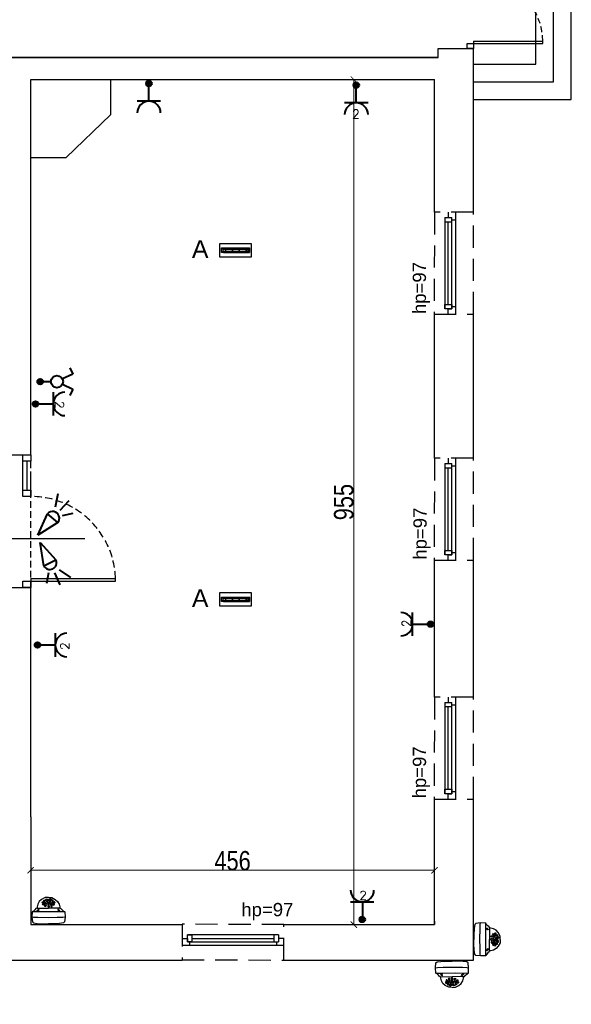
# Model space of a CAD drawing. Header units: millimetres. Extents: x -5941 to 19721, y -9230 to 6433.
# Tile 199 of 204: x 17428 to 18051, y -256 to 857. Entities that reach past the tile are written whole.
import ezdxf
from ezdxf.enums import TextEntityAlignment as Align

# ---------------------------------------------------------------- set-up
doc = ezdxf.new("R2010")
doc.units = ezdxf.units.MM
doc.linetypes.add('DASHED', pattern=[0.75, 0.5, -0.25])
for name, color, linetype in [('A_drzwi', 3, 'Continuous'), ('A_okno', 3, 'Continuous'), ('A_opis pom', 1, 'Continuous'), ('A_opis stolarki', 3, 'Continuous'), ('A_SC_MUROWANA_DZIAŁOWA', 42, 'Continuous'), ('A_schody', 3, 'Continuous'), ('A_scianazew', 42, 'Continuous'), ('A_wymiary', 55, 'Continuous')]:
    doc.layers.add(name, color=color, linetype=linetype)
for name, color, linetype, lineweight in [('A_WYMIAR_ZEW', 55, 'Continuous', 15), ('AMATECH_OPRAWY AWARYJNE', 4, 'Continuous', 30), ('Avizio_CCTV', 1, 'Continuous', 30), ('e', 1, 'Continuous', 40)]:
    doc.layers.add(name, color=color, linetype=linetype, lineweight=lineweight)
doc.styles.add('dar-styl', font='arial.ttf')
doc.styles.add('Opisowy', font='arial.ttf', dxfattribs={"width": 0.8})
doc.styles.add('SIMPLEX', font='simplex.shx')
doc.styles.get("Standard").update_dxf_attribs({"font": 'arial.ttf'})
doc.dimstyles.new('WYMIARY', dxfattribs={"dimtxt": 1.3, "dimasz": 7, "dimexe": 1.25, "dimexo": 0.3, "dimgap": 0.2, "dimtad": 1, "dimzin": 4, "dimtxsty": 'Opisowy', "dimblk1": 'ARCHTICK', "dimblk2": 'ARCHTICK', "dimsah": 1, "dimcen": 2.5, "dimazin": 0, "dimtfac": 1, "dimtmove": 1, "dimatfit": 3, "dimldrblk": 'ARCHTICK', "dimfxl": 0, "dimlwd": 18, "dimlwe": 9, "dimarcsym": 0})

# ---------------------------------------------------------------- blocks, each defined once
blk = doc.blocks.new('*U18')
at = {"color": 0}
for p, q in [((0, -6.5), (-88, -6.5)), ((-88, -6.5), (-88, -9.5)), ((0, -9.5), (-88, -9.5)), ((0, -9.5), (0, -6.5))]:
    blk.add_line(p, q, dxfattribs=at)
for points in [[(8, 0), (8, -6.5), (0, -6.5), (0, 0)], [(8, -94.5), (8, -101), (0, -101), (0, -94.5)]]:
    blk.add_lwpolyline(points, close=True, dxfattribs=at)
at = {"color": 0, "linetype": 'DASHED', "ltscale": 15}
blk.add_arc((0, -6.5), 88, 181.9536, 270, dxfattribs=at)
at = {"layer": 'A_opis stolarki'}
blk.add_line((-56.1, -50.5), (27.5, -50.5), dxfattribs=at)
at = {"layer": 'A_opis stolarki', "ltscale": 0.5, "style": 'dar-styl'}
blk.add_attdef('ODPORNOŚĆ_OGNIOWA', text='', height=15, rotation=90, dxfattribs=at).set_placement((-55.9, -50.5), align=Align.TOP_CENTER)
blk.add_attdef('SYMBOL_DRZWI1', text='', height=14, dxfattribs=at).set_placement((-16.8, -50.5), align=Align.BOTTOM_CENTER)
blk.add_attdef('SYMBOL_DRZWI2', text='', height=14, dxfattribs=at).set_placement((-16.8, -53.5), align=Align.TOP_CENTER)
blk = doc.blocks.new('_ArchTick')
at = {"color": 0, "const_width": 0.15}
blk.add_lwpolyline([(-0.5, -0.5), (0.5, 0.5)], dxfattribs=at)
blk = doc.blocks.new('*D68')
at = {"layer": 'A_wymiary', "color": 0, "lineweight": 9}
for p, q in [((17440.6, -105.2), (17440.6, -103.3)), ((17896.6, -105.2), (17896.6, -103.3))]:
    blk.add_line(p, q, dxfattribs=at)
at = {"layer": 'A_wymiary', "color": 0, "lineweight": 18}
blk.add_line((17440.6, -104.5), (17896.6, -104.5), dxfattribs=at)
at = {"layer": 'Defpoints', "color": 0}
for p in [(17896.6, -104.5), (17440.6, -165.9), (17896.6, -165.9)]:
    blk.add_point(p, dxfattribs=at)
at = {"layer": 'A_wymiary', "color": 0, "lineweight": 18, "xscale": 7, "yscale": 7, "zscale": 7, "rotation": 180}
blk.add_blockref('_ArchTick', (17440.6, -104.5), dxfattribs=at)
at = {"layer": 'A_wymiary', "color": 0, "lineweight": 18, "xscale": 7, "yscale": 7, "zscale": 7}
blk.add_blockref('_ArchTick', (17896.6, -104.5), dxfattribs=at)
at = {"layer": 'A_wymiary', "color": 0, "insert": (17668.6, -86.8), "char_height": 1.3, "attachment_point": 5, "style": 'Opisowy'}
blk.add_mtext('{\\H6.153846x;\\P\\H0.0275x;\\C3;\\P\\P\\H100.000003x;456}', dxfattribs=at)
blk = doc.blocks.new('*D69')
at = {"layer": 'A_wymiary', "color": 0, "lineweight": 9}
for p, q in [((17806.3, 789.1), (17804.4, 789.1)), ((17806.3, -165.9), (17804.4, -165.9))]:
    blk.add_line(p, q, dxfattribs=at)
at = {"layer": 'A_wymiary', "color": 0, "lineweight": 18}
blk.add_line((17805.6, -165.9), (17805.6, 789.1), dxfattribs=at)
at = {"layer": 'Defpoints', "color": 0}
for p in [(17805.6, 789.1), (17896.6, 789.1), (17896.6, -165.9)]:
    blk.add_point(p, dxfattribs=at)
at = {"layer": 'A_wymiary', "color": 0, "lineweight": 18, "xscale": 7, "yscale": 7, "zscale": 7}
for p, rotation in [((17805.6, 789.1), 90), ((17805.6, -165.9), 270)]:
    blk.add_blockref('_ArchTick', p, dxfattribs=dict(at, rotation=rotation))
at = {"layer": 'A_wymiary', "color": 0, "insert": (17794.2, 311.6), "char_height": 1.3, "attachment_point": 5, "rotation": 90, "style": 'Opisowy'}
blk.add_mtext('{\\H16.923077x;\\C3;955}', dxfattribs=at)
blk = doc.blocks.new('*U4')
at = {"color": 0}
for p, q in [((0, -6.5), (-88, -6.5)), ((-88, -6.5), (-88, -9.5)), ((0, -9.5), (-88, -9.5)), ((0, -9.5), (0, -6.5))]:
    blk.add_line(p, q, dxfattribs=at)
for points in [[(8, 0), (8, -6.5), (0, -6.5), (0, 0)], [(8, -94.5), (8, -101), (0, -101), (0, -94.5)]]:
    blk.add_lwpolyline(points, close=True, dxfattribs=at)
at = {"color": 0, "linetype": 'DASHED', "ltscale": 15}
blk.add_arc((0, -6.5), 88, 181.9536, 270, dxfattribs=at)
at = {"layer": 'A_opis stolarki'}
blk.add_line((-56.1, -50.5), (27.5, -50.5), dxfattribs=at)
at = {"layer": 'A_opis stolarki', "ltscale": 0.5, "style": 'dar-styl'}
blk.add_attdef('ODPORNOŚĆ_OGNIOWA', text='', height=15, rotation=94.0633, dxfattribs=at).set_placement((-95.9, -56.3), align=Align.TOP_CENTER)
blk.add_attdef('SYMBOL_DRZWI1', text='', height=14, dxfattribs=at).set_placement((-16.8, -50.5), align=Align.BOTTOM_CENTER)
blk.add_attdef('SYMBOL_DRZWI2', text='', height=14, dxfattribs=at).set_placement((-16.8, -53.5), align=Align.TOP_CENTER)
blk = doc.blocks.new('*D86')
at = {"layer": 'A_WYMIAR_ZEW', "color": 0, "lineweight": 9}
for p, q in [((17400.6, -407.3), (17400.6, -409.2)), ((17940.6, -407.3), (17940.6, -409.2))]:
    blk.add_line(p, q, dxfattribs=at)
at = {"layer": 'A_WYMIAR_ZEW', "color": 0, "lineweight": 18}
blk.add_line((17400.6, -408), (17940.6, -408), dxfattribs=at)
at = {"layer": 'Defpoints', "color": 0}
for p in [(17400.6, -205.9), (17940.6, -205.9), (17940.6, -408)]:
    blk.add_point(p, dxfattribs=at)
at = {"layer": 'A_WYMIAR_ZEW', "color": 0, "lineweight": 18, "xscale": 7, "yscale": 7, "zscale": 7, "rotation": 180}
blk.add_blockref('_ArchTick', (17400.6, -408), dxfattribs=at)
at = {"layer": 'A_WYMIAR_ZEW', "color": 0, "lineweight": 18, "xscale": 7, "yscale": 7, "zscale": 7}
blk.add_blockref('_ArchTick', (17940.6, -408), dxfattribs=at)
at = {"layer": 'A_WYMIAR_ZEW', "color": 0, "insert": (17670.6, -396.5), "char_height": 1.3, "attachment_point": 5, "style": 'Opisowy'}
blk.add_mtext('{\\H16.923077x;\\C3;540}', dxfattribs=at)
blk = doc.blocks.new('*D87')
at = {"layer": 'A_WYMIAR_ZEW', "color": 0, "lineweight": 9}
for p, q in [((16940.6, -450.6), (16940.6, -452.6)), ((17940.6, -450.6), (17940.6, -452.6))]:
    blk.add_line(p, q, dxfattribs=at)
at = {"layer": 'A_WYMIAR_ZEW', "color": 0, "lineweight": 18}
blk.add_line((16940.6, -451.3), (17940.6, -451.3), dxfattribs=at)
at = {"layer": 'Defpoints', "color": 0}
for p in [(16940.6, -205.9), (17940.6, -205.9), (17940.6, -451.3)]:
    blk.add_point(p, dxfattribs=at)
at = {"layer": 'A_WYMIAR_ZEW', "color": 0, "lineweight": 18, "xscale": 7, "yscale": 7, "zscale": 7, "rotation": 180}
blk.add_blockref('_ArchTick', (16940.6, -451.3), dxfattribs=at)
at = {"layer": 'A_WYMIAR_ZEW', "color": 0, "lineweight": 18, "xscale": 7, "yscale": 7, "zscale": 7}
blk.add_blockref('_ArchTick', (17940.6, -451.3), dxfattribs=at)
at = {"layer": 'A_WYMIAR_ZEW', "color": 0, "insert": (17440.6, -439.9), "char_height": 1.3, "attachment_point": 5, "style": 'Opisowy'}
blk.add_mtext('{\\H16.923077x;\\C3;1000}', dxfattribs=at)
blk = doc.blocks.new('AAT_KOPUŁA')
at = {"color": 1}
for points in [[(-8.22, -11.04), (-9, -10.93), (-9.78, -9.91), (-10.75, -9.07), (-11.75, -8.52), (-11.93, -4.64), (-11.53, -1.23), (-10.72, -0.54), (-8.02, -0.23), (-2.86, 0), (-0.04, 0)], [(8.18, -11.04), (8.95, -10.93), (9.73, -9.91), (10.71, -9.07), (11.71, -8.52), (11.89, -4.64), (11.49, -1.23), (10.67, -0.54), (7.97, -0.23), (2.82, 0), (0, 0)], [(-11.93, -4.64), (-10.42, -4.44), (-6.36, -4.33), (0.12, -4.2), (7.54, -4.33), (10.62, -4.41), (11.89, -4.64)], [(-11.75, -8.52), (-6.7, -8.53), (2.62, -8.43), (11.71, -8.52)], [(-0.05, -18.85), (-2.38, -18.67), (-4.9, -17.44), (-6.62, -15.88), (-7.66, -14.01), (-8.14, -12.14), (-8.22, -11.04), (-0.04, -11.24)], [(0.01, -18.85), (2.34, -18.67), (4.85, -17.44), (6.58, -15.88), (7.62, -14.01), (8.1, -12.14), (8.18, -11.04), (0, -11.24)]]:
    blk.add_lwpolyline(points, dxfattribs=at)
for points in [[(-8.01, -9.54), (-7.57, -9.95), (-7.16, -10.2), (-6.8, -10.17), (-6.79, -9.93), (-7.09, -9.56), (-7.5, -9.29), (-7.95, -9.14), (-8.14, -9.15), (-8.19, -9.28), (-8.1, -9.44)], [(-3.18, -13.85), (-3.41, -13.5), (-3.71, -13.36), (-4.14, -13.45), (-4.29, -13.85), (-4.15, -14.27), (-3.88, -14.44), (-3.44, -14.44), (-3.2, -14.23), (-3.15, -14.01)], [(-1.64, -12.74), (-1.87, -12.4), (-2.18, -12.26), (-2.6, -12.35), (-2.75, -12.75), (-2.61, -13.17), (-2.34, -13.34), (-1.9, -13.34), (-1.66, -13.13), (-1.61, -12.9)], [(-1.35, -14.22), (-1.58, -13.87), (-1.88, -13.73), (-2.31, -13.82), (-2.46, -14.23), (-2.32, -14.64), (-2.05, -14.81), (-1.61, -14.81), (-1.37, -14.6), (-1.32, -14.38)], [(-0.16, -11.79), (-0.44, -11.92), (-0.66, -12.24), (-0.73, -12.53), (-0.65, -12.92), (-0.47, -13.15), (-0.12, -13.25), (0.27, -13.11), (0.47, -12.65), (0.44, -12.25), (0.26, -12.02), (0.06, -11.81)], [(-0.12, -13.41), (-0.49, -13.53), (-0.61, -13.76), (-0.68, -14.17), (-0.52, -14.45), (-0.26, -14.55), (0.18, -14.53), (0.42, -14.2), (0.47, -13.96), (0.29, -13.62), (0.11, -13.48)], [(1.24, -14.22), (1.47, -13.87), (1.78, -13.73), (2.2, -13.82), (2.36, -14.23), (2.22, -14.64), (1.94, -14.81), (1.5, -14.81), (1.26, -14.6), (1.22, -14.38)], [(1.53, -12.74), (1.76, -12.4), (2.07, -12.26), (2.49, -12.35), (2.65, -12.75), (2.51, -13.17), (2.23, -13.34), (1.79, -13.34), (1.55, -13.13), (1.51, -12.9)], [(3.07, -13.85), (3.3, -13.5), (3.61, -13.36), (4.03, -13.45), (4.19, -13.85), (4.05, -14.27), (3.77, -14.44), (3.33, -14.44), (3.09, -14.23), (3.05, -14.01)], [(7.96, -9.54), (7.52, -9.95), (7.12, -10.2), (6.76, -10.17), (6.75, -9.93), (7.04, -9.56), (7.46, -9.29), (7.9, -9.14), (8.09, -9.15), (8.15, -9.28), (8.06, -9.44)], [(-3.78, -15.29), (-3.95, -14.93), (-4.25, -14.79), (-4.68, -14.88), (-4.81, -15.22), (-4.69, -15.53), (-4.45, -15.72), (-4.04, -15.72), (-3.87, -15.61), (-3.77, -15.41)], [(-2.45, -16.49), (-2.62, -16.14), (-2.92, -16), (-3.35, -16.09), (-3.48, -16.42), (-3.36, -16.74), (-3.12, -16.92), (-2.71, -16.93), (-2.54, -16.81), (-2.44, -16.61)], [(-2.37, -15.16), (-2.53, -14.81), (-2.84, -14.67), (-3.26, -14.76), (-3.39, -15.09), (-3.27, -15.41), (-3.03, -15.59), (-2.63, -15.6), (-2.46, -15.48), (-2.36, -15.28)], [(-1.34, -17.2), (-1.62, -17.14), (-2.01, -17.17), (-2.14, -17.32), (-2.03, -17.5), (-1.68, -17.65), (-1.27, -17.71), (-0.93, -17.63), (-0.89, -17.47), (-1.06, -17.33)], [(-0.12, -15.1), (-0.81, -15.21), (-1.32, -15.6), (-1.56, -15.96), (-1.58, -16.45), (-1.21, -16.85), (-0.57, -17.09), (-0.08, -17.13), (0.56, -17.04), (1.21, -16.62), (1.45, -16.19), (1.38, -15.8), (0.93, -15.33), (0.26, -15.14)], [(0, -15.66), (-0.48, -15.71), (-0.87, -15.94), (-0.92, -16.2), (-0.86, -16.5), (-0.56, -16.69), (-0.14, -16.73), (0.46, -16.65), (0.79, -16.37), (0.81, -15.97), (0.42, -15.7)], [(1.24, -17.2), (1.51, -17.14), (1.91, -17.17), (2.04, -17.32), (1.92, -17.5), (1.57, -17.65), (1.16, -17.71), (0.83, -17.63), (0.79, -17.47), (0.95, -17.33)], [(2.26, -15.16), (2.43, -14.81), (2.73, -14.67), (3.16, -14.76), (3.29, -15.09), (3.17, -15.41), (2.93, -15.59), (2.52, -15.6), (2.35, -15.48), (2.25, -15.28)], [(2.34, -16.49), (2.51, -16.14), (2.82, -16), (3.24, -16.09), (3.37, -16.42), (3.25, -16.74), (3.01, -16.92), (2.61, -16.93), (2.43, -16.81), (2.33, -16.61)], [(3.67, -15.29), (3.84, -14.93), (4.15, -14.79), (4.57, -14.88), (4.7, -15.22), (4.58, -15.53), (4.34, -15.72), (3.94, -15.72), (3.77, -15.61), (3.67, -15.41)]]:
    blk.add_lwpolyline(points, close=True, dxfattribs=at)
blk = doc.blocks.new('pozycjonowanie')
at = {"linetype": 'ByBlock'}
blk.add_hatch(color=256, dxfattribs=at).paths.add_polyline_path([(3.1, 0, 1), (-3.1, 0, 1)])
blk.add_circle((0, 0), 3.15, dxfattribs=at)
blk.add_circle((0, 0), 3.15, dxfattribs=at)
blk = doc.blocks.new('*U100')
at = {"layer": 'e', "linetype": 'ByBlock'}
for p, q in [((-15.7, 33.4), (-8.6, 36.8)), ((-8.6, 36.8), (-3, 25.2)), ((3, 25.2), (8.6, 36.8)), ((8.6, 36.8), (15.7, 33.4)), ((0, 0), (0, 12.1))]:
    blk.add_line(p, q, dxfattribs=at)
blk.add_circle((0, 19), 6.84, dxfattribs=at)
at = {"layer": 'e', "rotation": 359.9999999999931}
blk.add_blockref('pozycjonowanie', (0, 0), dxfattribs=at)
blk = doc.blocks.new('*U106')
for points in [[(3071, 2177), (3431, 2177), (3431, 2324), (3431, 2324)], [(3431, 2324), (3071, 2324)], [(3071, 2324), (3071, 2177)], [(3094, 2226), (3094, 2276)], [(3094, 2276), (3409, 2276)], [(3094, 2276), (3109, 2262), (3109, 2239), (3094, 2226)], [(3116, 2226), (3094, 2226)], [(3109, 2262), (3394, 2262)], [(3109, 2262), (3109, 2239)], [(3109, 2239), (3394, 2239), (3394, 2262)], [(3116, 2226), (3409, 2226)], [(3137, 2252), (3140, 2252), (3140, 2249), (3137, 2249)], [(3137, 2252), (3137, 2249)], [(3214, 2252), (3217, 2252), (3217, 2249), (3214, 2249)], [(3214, 2252), (3214, 2249)], [(3291, 2252), (3294, 2252), (3294, 2249), (3291, 2249)], [(3291, 2252), (3291, 2249)], [(3368, 2252), (3371, 2252), (3371, 2249), (3368, 2249)], [(3368, 2252), (3368, 2249)], [(3409, 2276), (3394, 2262), (3394, 2239), (3409, 2226)], [(3409, 2276), (3409, 2226)]]:
    blk.add_lwpolyline(points)

msp = doc.modelspace()

# ---------------------------------------------------------------- linework, layer by layer
at = {"linetype": 'DASHED', "ltscale": 50}
for points in [[(17896.202, 524.076), (17940.628, 524.079), (17940.628, 639.079), (17896.628, 639.079)], [(17896.202, 246.076), (17940.628, 246.079), (17940.628, 361.079), (17896.628, 361.079)], [(17896.202, -23.924), (17940.628, -23.921), (17940.628, 91.079), (17896.628, 91.079)], [(17611.625, -165.494), (17611.628, -205.494), (17726.628, -205.921), (17726.628, -165.921)]]:
    msp.add_lwpolyline(points, close=True, dxfattribs=at)
at = {"layer": 'A_drzwi'}
for p, q in [((17431.915, 325.08), (17431.915, 358)), ((17436.271, 358), (17436.271, 325.08)), ((17440.63, 325.08), (17440.628, 343))]:
    msp.add_line(p, q, dxfattribs=at)
msp.add_lwpolyline([(17431.915, 358), (17431.915, 365.079), (17440.628, 365.079), (17440.628, 358)], close=True, dxfattribs=at)
at = {"layer": 'A_okno'}
for p, q in [((17912.201, 639.079, -0.044), (17912.201, 633.079, -0.044)), ((17920.201, 639.079, -0.047), (17920.202, 581.579, -0.022)), ((17908.201, 633.079, -0.046), (17908.202, 581.579, -0.023)), ((17908.201, 633.079, -0.044), (17916.201, 633.079, -0.044)), ((17916.201, 628.079, -0.044), (17908.201, 628.079, -0.044)), ((17912.202, 581.579, -0.022), (17912.201, 628.079, -0.044)), ((17916.202, 581.579, -0.022), (17916.201, 633.079, -0.045)), ((17916.201, 630.579, -0.044), (17920.201, 630.579, -0.044)), ((17908.202, 581.579, -0.023), (17908.202, 530.076, 0)), ((17912.202, 535.076, 0), (17912.202, 581.579, -0.022)), ((17916.202, 530.076, 0), (17916.202, 581.579, -0.022)), ((17920.202, 581.579, -0.022), (17920.202, 532.576, 0)), ((17908.202, 535.076, 0), (17911.702, 535.076, 0)), ((17908.202, 530.076, 0), (17908.202, 535.076, 0)), ((17908.202, 535.076, 0), (17916.202, 535.076, 0)), ((17912.702, 535.076, 0), (17916.202, 535.076, 0)), ((17916.202, 535.076, 0), (17916.202, 530.076, 0)), ((17916.202, 530.076, 0), (17908.202, 530.076, 0)), ((17912.202, 524.076, 0), (17912.202, 530.076, 0)), ((17912.202, 530.076, 0), (17916.202, 530.076, 0)), ((17916.202, 532.576, 0), (17920.202, 532.576, 0)), ((17920.202, 532.576, 0), (17920.202, 524.076, 0)), ((17912.201, 361.079, -0.044), (17912.201, 355.079, -0.044)), ((17920.201, 361.079, -0.047), (17920.202, 303.579, -0.022)), ((17908.201, 355.079, -0.046), (17908.202, 303.579, -0.023)), ((17908.201, 355.079, -0.044), (17916.201, 355.079, -0.044)), ((17916.201, 350.079, -0.044), (17908.201, 350.079, -0.044)), ((17912.202, 303.579, -0.022), (17912.201, 350.079, -0.044)), ((17916.202, 303.579, -0.022), (17916.201, 355.079, -0.045)), ((17916.201, 352.579, -0.044), (17920.201, 352.579, -0.044)), ((17908.202, 303.579, -0.023), (17908.202, 252.076, 0)), ((17912.202, 257.076, 0), (17912.202, 303.579, -0.022)), ((17916.202, 252.076, 0), (17916.202, 303.579, -0.022)), ((17920.202, 303.579, -0.022), (17920.202, 254.576, 0)), ((17908.202, 257.076, 0), (17911.702, 257.076, 0)), ((17908.202, 252.076, 0), (17908.202, 257.076, 0)), ((17908.202, 257.076, 0), (17916.202, 257.076, 0)), ((17912.702, 257.076, 0), (17916.202, 257.076, 0)), ((17916.202, 257.076, 0), (17916.202, 252.076, 0)), ((17916.202, 252.076, 0), (17908.202, 252.076, 0)), ((17912.202, 246.076, 0), (17912.202, 252.076, 0)), ((17912.202, 252.076, 0), (17916.202, 252.076, 0)), ((17916.202, 254.576, 0), (17920.202, 254.576, 0)), ((17920.202, 254.576, 0), (17920.202, 246.076, 0)), ((17912.201, 91.079, -0.044), (17912.201, 85.079, -0.044)), ((17920.201, 91.079, -0.047), (17920.202, 33.579, -0.022)), ((17908.201, 85.079, -0.046), (17908.202, 33.579, -0.023)), ((17908.201, 85.079, -0.044), (17916.201, 85.079, -0.044)), ((17916.201, 80.079, -0.044), (17908.201, 80.079, -0.044)), ((17912.202, 33.579, -0.022), (17912.201, 80.079, -0.044)), ((17916.202, 33.579, -0.022), (17916.201, 85.079, -0.045)), ((17916.201, 82.579, -0.044), (17920.201, 82.579, -0.044)), ((17908.202, 33.579, -0.023), (17908.202, -17.924, 0)), ((17912.202, -12.924, 0), (17912.202, 33.579, -0.022)), ((17916.202, -17.924, 0), (17916.202, 33.579, -0.022)), ((17920.202, 33.579, -0.022), (17920.202, -15.424, 0)), ((17908.202, -12.924, 0), (17911.702, -12.924, 0)), ((17908.202, -17.924, 0), (17908.202, -12.924, 0)), ((17908.202, -12.924, 0), (17916.202, -12.924, 0)), ((17916.202, -17.924, 0), (17908.202, -17.924, 0)), ((17912.202, -23.924, 0), (17912.202, -17.924, 0)), ((17912.202, -17.924, 0), (17916.202, -17.924, 0)), ((17912.702, -12.924, 0), (17916.202, -12.924, 0)), ((17916.202, -12.924, 0), (17916.202, -17.924, 0)), ((17916.202, -15.424, 0), (17920.202, -15.424, 0)), ((17920.202, -15.424, 0), (17920.202, -23.924, 0)), ((17669.128, -177.494, -0.023), (17617.625, -177.495, 0)), ((17617.625, -185.495, 0), (17617.625, -177.495, 0)), ((17617.625, -177.495, 0), (17622.625, -177.495, 0)), ((17622.625, -177.495, 0), (17622.625, -180.995, 0)), ((17622.625, -177.495, 0), (17622.625, -185.495, 0)), ((17720.628, -177.494, -0.046), (17669.128, -177.494, -0.023)), ((17715.628, -185.494, -0.044), (17715.628, -177.494, -0.044)), ((17720.628, -177.494, -0.044), (17720.628, -185.494, -0.044)), ((17611.625, -181.495, 0), (17617.625, -181.495, 0)), ((17617.625, -181.495, 0), (17617.625, -185.495, 0)), ((17617.625, -185.495, 0), (17669.128, -185.494, -0.022)), ((17622.625, -185.495, 0), (17617.625, -185.495, 0)), ((17620.125, -185.495, 0), (17620.125, -189.495, 0)), ((17622.625, -181.495, 0), (17669.128, -181.494, -0.022)), ((17622.625, -181.995, 0), (17622.625, -185.495, 0)), ((17669.128, -181.494, -0.022), (17715.628, -181.494, -0.044)), ((17669.128, -185.494, -0.022), (17720.628, -185.494, -0.045)), ((17718.128, -185.494, -0.044), (17718.128, -189.494, -0.044)), ((17726.628, -181.494, -0.044), (17720.628, -181.494, -0.044)), ((17620.125, -189.495, 0), (17611.625, -189.495, 0)), ((17669.128, -189.494, -0.022), (17620.125, -189.495, 0)), ((17726.628, -189.494, -0.047), (17669.128, -189.494, -0.022))]:
    msp.add_line(p, q, dxfattribs=at)
at = {"layer": 'A_okno', "linetype": 'DASHED', "ltscale": 15}
msp.add_line((17440.628, 215.079), (17440.631, 358), dxfattribs=at)
at = {"layer": 'A_SC_MUROWANA_DZIAŁOWA'}
for p, q in [((17900.628, 814.079), (17230.628, 814.079)), ((17530.628, 789.079), (17530.628, 749.079)), ((17480.628, 701.079), (17530.628, 749.079)), ((17440.628, 701.079), (17480.628, 701.079)), ((17415.628, 365.079), (17440.628, 365.079)), ((17415.628, 215.079), (17440.628, 215.079))]:
    msp.add_line(p, q, dxfattribs=at)
for points in [[(17900.628, 824.079), (17940.628, 824.079)], [(17415.628, 814.079), (17900.628, 814.079)], [(17440.628, 365.079), (17440.628, 789.079), (17896.628, 789.079)], [(17440.628, -43.921), (17440.628, 215.079)]]:
    msp.add_lwpolyline(points, dxfattribs=at)
at = {"layer": 'A_schody'}
for p, q in [((18031.123, 786.538), (18031.123, 921.538)), ((18051.123, 766.538), (18051.123, 921.538)), ((18011.123, 806.538), (18011.123, 906.538)), ((17941.123, 806.538), (18011.123, 806.538)), ((17941.123, 786.538), (18031.123, 786.538)), ((17941.123, 766.538), (18051.123, 766.538))]:
    msp.add_line(p, q, dxfattribs=at)
at = {"layer": 'A_scianazew'}
for p, q in [((17900.628, 814.079), (17900.628, 824.079)), ((17940.628, 639.079), (17940.628, 824.079)), ((17440.628, -43.921), (17440.628, -165.921)), ((17440.628, -165.921), (17611.628, -165.921)), ((17896.628, -161.921), (17896.628, -165.921))]:
    msp.add_line(p, q, dxfattribs=at)
for points in [[(17896.628, 639.079), (17896.628, 789.079)], [(17896.628, 361.079), (17896.628, 524.079)], [(17940.628, 361.079), (17940.628, 524.079)], [(17896.628, 91.079), (17896.628, 246.079)], [(17940.628, 91.079), (17940.628, 246.079)], [(17726.628, -205.921), (17940.628, -205.921), (17940.628, -23.921)], [(17896.628, -165.921), (17896.628, -23.921)], [(17385.628, -83.921), (17400.628, -83.921), (17400.628, -205.921), (17611.628, -205.921)], [(17726.628, -165.921), (17896.628, -165.921)]]:
    msp.add_lwpolyline(points, dxfattribs=at)
at = {"layer": 'e', "linetype": 'ByBlock'}
for p, q in [((17573.982, 764.547, -0.521), (17573.982, 784.604, -0.521)), ((17808.181, 762.652, -0.521), (17808.181, 782.709, -0.521)), ((17587.343, 764.548, -0.521), (17560.899, 764.548, -0.521)), ((17821.542, 762.653, -0.521), (17795.099, 762.653, -0.521)), ((17466.126, 435.773, -0.521), (17466.126, 409.329, -0.521)), ((17466.127, 422.411, -0.521), (17446.07, 422.411, -0.521)), ((17871.932, 160.425, -0.521), (17871.932, 186.868, -0.521)), ((17871.931, 173.786, -0.521), (17891.988, 173.786, -0.521)), ((17468.395, 163.302, -0.521), (17468.395, 136.858, -0.521)), ((17468.395, 149.94, -0.521), (17448.339, 149.94, -0.521)), ((17801.829, -140, -0.521), (17828.273, -140, -0.521)), ((17815.191, -139.999, -0.521), (17815.191, -160.056, -0.521))]:
    msp.add_line(p, q, dxfattribs=at)
at = {"layer": 'e'}
for p, q in [((17468.66, 306.234), (17471.799, 321.392)), ((17473.803, 302.553), (17483.92, 313.515)), ((17448.68, 274.351, 0), (17459.698, 298.459, 0)), ((17471.104, 288.485, 0), (17459.698, 298.459, 0)), ((17476.354, 296.499), (17488.466, 299.082)), ((17471.104, 288.485, 0), (17448.68, 274.351, 0)), ((17455.502, 239.665, 0), (17451.192, 265.819, 0)), ((17451.192, 265.819, 0), (17469.125, 246.3, 0)), ((17455.502, 239.665, 0), (17469.125, 246.3, 0)), ((17472.807, 235.02), (17485.553, 226.238)), ((17460.847, 231.713), (17458.521, 219.549)), ((17467.417, 231.712), (17473.586, 218.13))]:
    msp.add_line(p, q, dxfattribs=at)
at = {"layer": 'e', "linetype": 'ByBlock'}
for centre, start, end in [((17574.121, 751.326, -0.521), 0, 180), ((17808.321, 749.431, -0.521), 0, 180), ((17479.348, 422.551, -0.521), 90, 270), ((17858.71, 173.646, -0.521), 270, 90), ((17481.616, 150.08, -0.521), 90, 270), ((17815.051, -126.778, -0.521), 180, 0)]:
    msp.add_arc(centre, 13.222, start, end, dxfattribs=at)
at = {"layer": 'e'}
for centre, start, end in [((17465.401, 293.472, 0), 318.831759, 138.831759), ((17462.313, 242.982, 0), 205.96725, 25.96725)]:
    msp.add_arc(centre, 7.576, start, end, dxfattribs=at)

# ---------------------------------------------------------------- block references
at = {"layer": 'A_drzwi', "rotation": 180}
for name, p, xscale, yscale, zscale in [('*U4', (17940.628, 824.079), 0.8910891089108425, 0.8910891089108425, 0.8910891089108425), ('*U18', (17440.628, 215.079), 1.08910891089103, 1.08910891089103, 1.08910891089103)]:
    msp.add_blockref(name, p, dxfattribs=dict(at, xscale=xscale, yscale=yscale, zscale=zscale))
at = {"layer": 'AMATECH_OPRAWY AWARYJNE', "xscale": 0.1, "yscale": 0.1, "zscale": 0.1}
for p in [(17346.746, 371.174, 0), (17346.746, -23.278, 0)]:
    msp.add_blockref('*U106', p, dxfattribs=at)
at = {"layer": 'Avizio_CCTV', "xscale": 1.575, "yscale": 1.575, "zscale": 1.575}
for p, rotation in [((17460.63, -164.813, 0), 180), ((17941.232, -182.535, 0), 90)]:
    msp.add_blockref('AAT_KOPUŁA', p, dxfattribs=dict(at, rotation=rotation))
msp.add_blockref('AAT_KOPUŁA', (17916.486, -207.241, 0), dxfattribs=at)
at = {"layer": 'e'}
for name, p, rotation in [('pozycjonowanie', (17574.121, 784.605, -0.521), 180), ('pozycjonowanie', (17808.321, 782.71, -0.521), 180), ('*U100', (17451.297, 447.719, -0.521), 270), ('pozycjonowanie', (17451.297, 447.719, -0.521), 270), ('pozycjonowanie', (17446.069, 422.551, -0.521), 270), ('pozycjonowanie', (17891.989, 173.646, -0.521), 90), ('pozycjonowanie', (17448.338, 150.08, -0.521), 270), ('pozycjonowanie', (17815.051, -160.057, -0.521), 360)]:
    msp.add_blockref(name, p, dxfattribs=dict(at, rotation=rotation))

# ---------------------------------------------------------------- texts
at = {"layer": 'A_opis pom', "char_height": 15, "width": 119.07531, "attachment_point": 1, "rotation": 90}
for insert in [(17872.029, 524.084, 0.092), (17872.799, 246.497, 0.092), (17872.113, -23.232, 0.092)]:
    msp.add_mtext('hp=97', dxfattribs=dict(at, insert=insert))
at = {"layer": 'A_opis pom', "insert": (17678.454, -141.392, 0.092), "char_height": 15, "width": 119.07531, "attachment_point": 1}
msp.add_mtext('hp=97', dxfattribs=at)
at = {"layer": 'AMATECH_OPRAWY AWARYJNE', "linetype": 'ByBlock', "style": 'Opisowy'}
for p in [(17622.706, 587.583, 0), (17622.706, 193.131, 0)]:
    msp.add_text('A', height=20, dxfattribs=at).set_placement(p)
at = {"layer": 'e', "char_height": 10, "width": 0.96891, "attachment_point": 1, "style": 'SIMPLEX'}
for insert in [(17803.604, 755.105, -0.521), (17811.734, -127.912, -0.521)]:
    msp.add_mtext('2', dxfattribs=dict(at, insert=insert))
for insert, rotation in [((17478.214, 425.867, -0.521), 270), ((17859.844, 170.33, -0.521), 90), ((17474.244, 144.565, -0.521), 90)]:
    msp.add_mtext('2', dxfattribs=dict(at, insert=insert, rotation=rotation))

# ---------------------------------------------------------------- dimensions: what is measured, and where the dimension line sits
at = {"layer": 'A_WYMIAR_ZEW'}
for base, p1, text, picture, middle in [((17940.628, -451.301), (16940.628, -205.921), '{\\H16.923077x;\\C3;1000}', '*D87', (17440.628, -439.868)), ((17940.628, -407.979), (17400.628, -205.921), '{\\H16.923077x;\\C3;540}', '*D86', (17670.628, -396.547))]:
    dim = msp.add_linear_dim(base=base, p1=p1, p2=(17940.628, -205.921), text=text, dimstyle='WYMIARY', override={"dimtxsty": 'Opisowy'}, dxfattribs=at)
    dim.commit()
    dim.dimension.update_dxf_attribs({"geometry": picture, "text_midpoint": middle})
at = {"layer": 'A_wymiary'}
dim = msp.add_linear_dim(base=(17805.628, 789.079), p1=(17896.628, -165.921), p2=(17896.628, 789.079), angle=90, text='{\\H16.923077x;\\C3;955}', dimstyle='WYMIARY', override={"dimtxsty": 'Opisowy'}, dxfattribs=at)
dim.commit()
dim.dimension.update_dxf_attribs({"geometry": '*D69', "text_midpoint": (17794.196, 311.579)})
dim = msp.add_linear_dim(base=(17896.628, -104.53), p1=(17440.628, -165.921), p2=(17896.628, -165.921), text='{\\H6.153846x;\\P\\H0.0275x;\\C3;\\P\\P\\H100.000003x;456}', dimstyle='WYMIARY', override={"dimtxsty": 'Opisowy'}, dxfattribs=at)
dim.commit()
dim.dimension.update_dxf_attribs({"geometry": '*D68', "text_midpoint": (17668.628, -86.82)})

doc.saveas('drawing.dxf')
